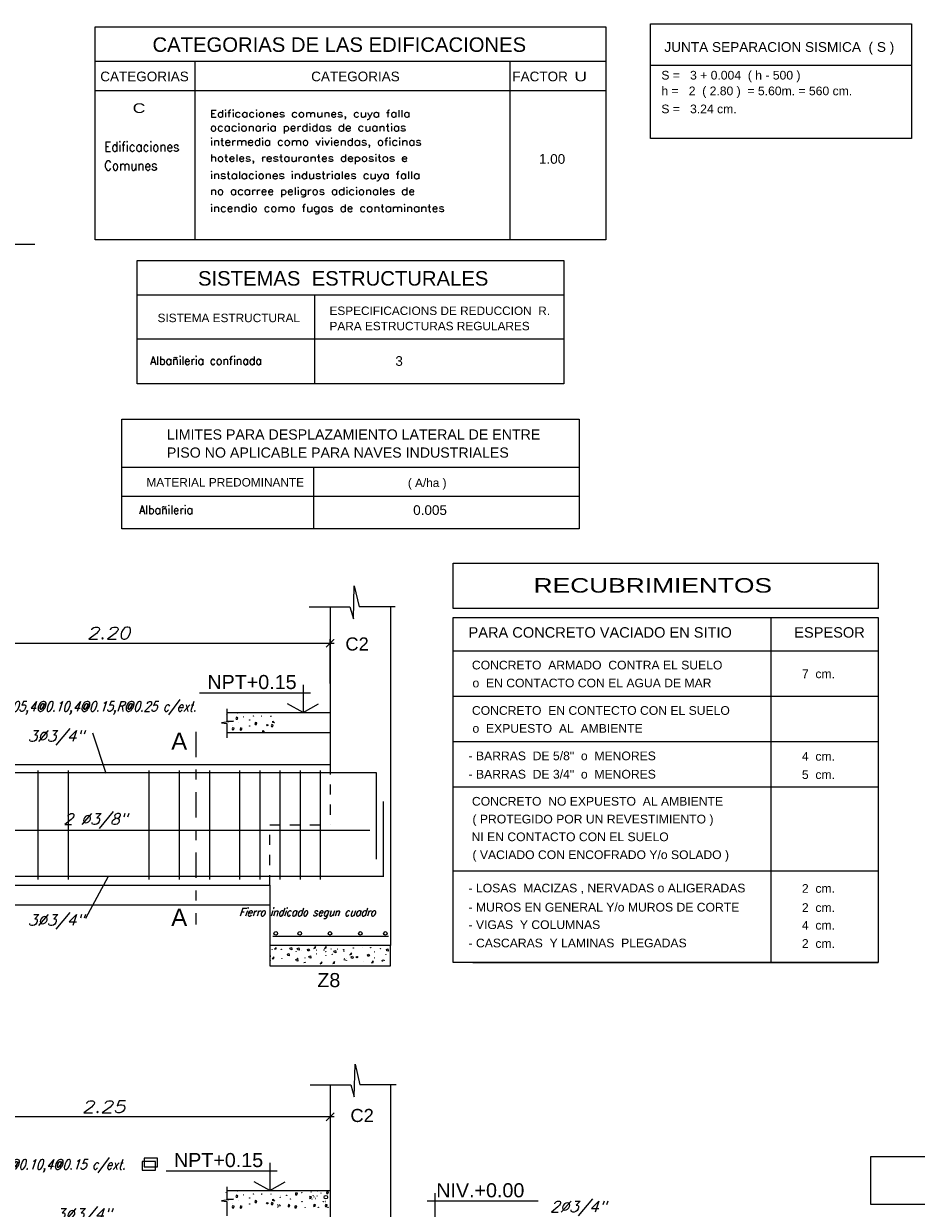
# Model space of a CAD drawing. Header units: metres. Extents: x -11 to 490, y -19 to 215.
# Tile 19 of 73: x 17.69 to 26.55, y -0.16 to 11.61. Entities that reach past the tile are written whole.
import ezdxf
from ezdxf.enums import TextEntityAlignment as Align

# ---------------------------------------------------------------- set-up
doc = ezdxf.new("R2010")
doc.units = ezdxf.units.M
for name, pattern in [('CONTINUA', [0]), ('DASHDOT2', [0.5, 0.25, -0.125, 0, -0.125]), ('DASHED2', [0.375, 0.25, -0.125]), ('HIDDEN', [0.375, 0.25, -0.125])]:
    doc.linetypes.add(name, pattern=pattern)
for name, color, linetype, lineweight in [('ARMADURA', 4, 'Continuous', 25), ('LAYER2', 1, 'Continuous', 20), ('Layer4', 4, 'Continuous', 25), ('MURO OK', 5, 'Continuous', 80), ('Pluma Nº 0.1', 1, 'Continuous', 9), ('TEXTO', 14, 'Continuous', 40)]:
    doc.layers.add(name, color=color, linetype=linetype, lineweight=lineweight)
for name, color, linetype in [('CIMENTACION', 7, 'Continuous'), ('COTAS-01', 1, 'Continuous'), ('ESTRIBOS', 3, 'DASHED2'), ('FIERRO', 5, 'Continuous'), ('LAYER1', 1, 'Continuous'), ('LAYER8', 21, 'Continuous'), ('TEXTOS-CHICOS-03', 3, 'Continuous'), ('VIGAS', 2, 'Continuous')]:
    doc.layers.add(name, color=color, linetype=linetype)
doc.layers.add('PLUMA 0.8', color=7, linetype='Continuous', lineweight=80, true_color=0x2e2e2e)
doc.layers.add('VIGAS DE CIMENTACION', color=6, linetype='Continuous', lineweight=30, true_color=0xff00ff)
doc.styles.add('ARIAL', font='arial.ttf', dxfattribs={"width": 0.95})
doc.styles.add('ARIALREG', font='arial.ttf')
doc.styles.add('INDICACIONES', font='romans.shx', dxfattribs={"width": 1.2, "oblique": 15})
doc.styles.add('R120-25', font='ROMANS.SHX', dxfattribs={"width": 1.3, "height": 0.06})
doc.styles.add('SANSSERIFBOLD', font='arial.ttf')
doc.styles.add('STYLE5', font='romans.shx', dxfattribs={"width": 0.8})
doc.styles.add('ZOILA', font='arial.ttf', dxfattribs={"oblique": 0.01})
doc.dimstyles.new('PLANTA-25', dxfattribs={"dimtxt": 0.085, "dimasz": 0.045, "dimexe": 0.04, "dimexo": 0.02, "dimgap": 0.018, "dimtad": 1, "dimtih": 1, "dimtoh": 1, "dimlfac": 0.5, "dimzin": 4, "dimdsep": 46, "dimtxsty": 'INDICACIONES', "dimblk": 'ARCHTICK', "dimcen": 0, "dimdle": 0.04, "dimclrd": 1, "dimclre": 1, "dimclrt": 3, "dimadec": 0, "dimazin": 0, "dimtfac": 1, "dimtmove": 2, "dimatfit": 3, "dimfxl": 1, "dimtolj": 1, "dimtzin": 4, "dimlwd": 5, "dimlwe": 5, "dimarcsym": 0})

# ---------------------------------------------------------------- blocks, each defined once
blk = doc.blocks.new('_ARCHTICK')
at = {"color": 0, "linetype": 'ByBlock', "const_width": 0.15}
blk.add_lwpolyline([(-0.5, -0.5), (0.5, 0.5)], dxfattribs=at)
blk = doc.blocks.new('*D400')
at = {"layer": 'Defpoints', "color": 0, "lineweight": 5, "ltscale": 0.25, "transparency": 16777216}
for p in [(16.229, 1.067), (20.729, 1.067), (16.229, 0.75)]:
    blk.add_point(p, dxfattribs=at)
at = {"layer": 'Pluma Nº 0.1', "color": 1, "lineweight": 5, "ltscale": 0.25, "transparency": 16777216}
for p, q in [((16.229, 1.047), (16.229, 0.71)), ((20.729, 1.047), (20.729, 0.71)), ((20.769, 0.75), (16.189, 0.75))]:
    blk.add_line(p, q, dxfattribs=at)
at = {"layer": 'Pluma Nº 0.1', "color": 1, "lineweight": 5, "ltscale": 0.25, "transparency": 16777216, "xscale": 0.08, "yscale": 0.08, "zscale": 0.08, "rotation": 180}
blk.add_blockref('_ARCHTICK', (16.229, 0.75), dxfattribs=at)
at = {"layer": 'Pluma Nº 0.1', "color": 1, "lineweight": 5, "ltscale": 0.25, "transparency": 16777216, "xscale": 0.08, "yscale": 0.08, "zscale": 0.08}
blk.add_blockref('_ARCHTICK', (20.729, 0.75), dxfattribs=at)
at = {"layer": 'Pluma Nº 0.1', "color": 3, "ltscale": 0.25, "transparency": 16777216, "insert": (18.479, 0.85), "char_height": 0.12, "attachment_point": 5, "style": 'INDICACIONES'}
blk.add_mtext('\\A1;2.25', dxfattribs=at)
blk = doc.blocks.new('*D407')
at = {"layer": 'Defpoints', "color": 0, "lineweight": 5, "ltscale": 0.25, "transparency": 16777216}
for p in [(20.729, 5.455), (16.329, 5.034), (20.729, 5.034)]:
    blk.add_point(p, dxfattribs=at)
at = {"layer": 'Pluma Nº 0.1', "color": 1, "lineweight": 5, "ltscale": 0.25, "transparency": 16777216}
for p, q in [((16.289, 5.455), (20.769, 5.455)), ((16.329, 5.054), (16.329, 5.495)), ((20.729, 5.054), (20.729, 5.495))]:
    blk.add_line(p, q, dxfattribs=at)
at = {"layer": 'Pluma Nº 0.1', "color": 1, "lineweight": 5, "ltscale": 0.25, "transparency": 16777216, "xscale": 0.08, "yscale": 0.08, "zscale": 0.08, "rotation": 180}
blk.add_blockref('_ARCHTICK', (16.329, 5.455), dxfattribs=at)
at = {"layer": 'Pluma Nº 0.1', "color": 1, "lineweight": 5, "ltscale": 0.25, "transparency": 16777216, "xscale": 0.08, "yscale": 0.08, "zscale": 0.08}
blk.add_blockref('_ARCHTICK', (20.729, 5.455), dxfattribs=at)
at = {"layer": 'Pluma Nº 0.1', "color": 3, "ltscale": 0.25, "transparency": 16777216, "insert": (18.529, 5.555), "char_height": 0.12, "attachment_point": 5, "style": 'INDICACIONES'}
blk.add_mtext('\\A1;2.20', dxfattribs=at)

msp = doc.modelspace()

# ---------------------------------------------------------------- linework, layer by layer
at = {"layer": 'ARMADURA', "color": 1, "linetype": 'Continuous', "lineweight": 5}
for p, q in [((18.37, 4.564), (18.5, 4.165)), ((18.302, 2.723), (18.529, 3.141))]:
    msp.add_line(p, q, dxfattribs=at)
at = {"layer": 'ARMADURA', "color": 4, "linetype": 'DASHDOT2', "lineweight": 5}
msp.add_line((19.394, 4.574), (19.394, 2.659), dxfattribs=at)
at = {"layer": 'CIMENTACION', "color": 9, "linetype": 'Continuous', "lineweight": 18}
for p, q in [((19.703, 4.766), (20.729, 4.766)), ((19.703, 4.566), (20.729, 4.566)), ((19.703, 0.017), (20.729, 0.017))]:
    msp.add_line(p, q, dxfattribs=at)
at = {"layer": 'CIMENTACION', "color": 8, "linetype": 'Continuous', "lineweight": 5}
for p, q in [((19.799, 4.72), (19.794, 4.708)), ((19.794, 4.708), (19.796, 4.699)), ((19.813, 4.714), (19.799, 4.72)), ((19.809, 4.7), (19.813, 4.714)), ((19.761, 4.615), (19.757, 4.603)), ((19.757, 4.603), (19.758, 4.594)), ((19.758, 4.594), (19.772, 4.596)), ((19.776, 4.61), (19.761, 4.615)), ((19.772, 4.596), (19.776, 4.61)), ((19.796, 4.699), (19.809, 4.7)), ((19.84, 4.613), (19.835, 4.601)), ((19.835, 4.601), (19.837, 4.592)), ((19.837, 4.592), (19.85, 4.593)), ((19.854, 4.607), (19.84, 4.613)), ((19.85, 4.593), (19.854, 4.607)), ((19.987, 4.668), (19.982, 4.656)), ((19.982, 4.656), (19.984, 4.647)), ((19.984, 4.647), (19.997, 4.648)), ((20.001, 4.662), (19.987, 4.668)), ((19.997, 4.648), (20.001, 4.662)), ((20.149, 4.647), (20.144, 4.635)), ((20.144, 4.635), (20.146, 4.626)), ((20.146, 4.626), (20.159, 4.628)), ((20.163, 4.642), (20.149, 4.647)), ((20.159, 4.628), (20.163, 4.642)), ((20.16, 4.667), (20.16, 4.681)), ((20.16, 4.681), (20.177, 4.662)), ((20.177, 4.662), (20.16, 4.667)), ((20.062, 4.573), (20.062, 4.588)), ((20.062, 4.588), (20.079, 4.569)), ((20.079, 4.569), (20.062, 4.573)), ((20.698, 0.008), (20.693, -0.004)), ((20.712, 0.003), (20.698, 0.008)), ((20.708, -0.012), (20.712, 0.003)), ((19.799, -0.029), (19.794, -0.041)), ((19.794, -0.041), (19.796, -0.05)), ((19.796, -0.05), (19.809, -0.049)), ((19.813, -0.034), (19.799, -0.029)), ((19.809, -0.049), (19.813, -0.034)), ((19.987, -0.081), (19.982, -0.093)), ((19.982, -0.093), (19.984, -0.102)), ((19.984, -0.102), (19.997, -0.101)), ((20.001, -0.087), (19.987, -0.081)), ((19.997, -0.101), (20.001, -0.087)), ((20.149, -0.102), (20.144, -0.113)), ((20.144, -0.113), (20.146, -0.123)), ((20.163, -0.107), (20.149, -0.102)), ((20.159, -0.121), (20.163, -0.107)), ((20.16, -0.082), (20.16, -0.068)), ((20.16, -0.068), (20.177, -0.087)), ((20.177, -0.087), (20.16, -0.082)), ((20.389, -0.004), (20.385, -0.016)), ((20.385, -0.016), (20.386, -0.025)), ((20.386, -0.025), (20.4, -0.024)), ((20.404, -0.01), (20.389, -0.004)), ((20.4, -0.024), (20.404, -0.01)), ((20.529, -0.041), (20.524, -0.052)), ((20.524, -0.052), (20.526, -0.062)), ((20.526, -0.062), (20.539, -0.06)), ((20.543, -0.046), (20.529, -0.041)), ((20.539, -0.06), (20.543, -0.046)), ((20.693, -0.004), (20.695, -0.013)), ((20.695, -0.013), (20.708, -0.012)), ((19.761, -0.134), (19.757, -0.145)), ((19.757, -0.145), (19.758, -0.155)), ((19.758, -0.155), (19.772, -0.153)), ((19.776, -0.139), (19.761, -0.134)), ((19.772, -0.153), (19.776, -0.139)), ((19.84, -0.136), (19.835, -0.148)), ((19.835, -0.148), (19.837, -0.157)), ((19.837, -0.157), (19.85, -0.156)), ((19.854, -0.141), (19.84, -0.136)), ((19.85, -0.156), (19.854, -0.141)), ((20.146, -0.123), (20.159, -0.121)), ((20.21, -0.141), (20.21, -0.14)), ((20.21, -0.14), (20.21, -0.14)), ((20.228, -0.124), (20.227, -0.123)), ((20.316, -0.122), (20.312, -0.134)), ((20.312, -0.134), (20.313, -0.144)), ((20.313, -0.144), (20.327, -0.142)), ((20.33, -0.128), (20.316, -0.122)), ((20.327, -0.142), (20.33, -0.128)), ((20.382, -0.134), (20.378, -0.145)), ((20.378, -0.145), (20.379, -0.155)), ((20.379, -0.155), (20.393, -0.153)), ((20.397, -0.139), (20.382, -0.134)), ((20.393, -0.153), (20.397, -0.139)), ((20.57, -0.12), (20.565, -0.131)), ((20.565, -0.131), (20.567, -0.141)), ((20.567, -0.141), (20.58, -0.139)), ((20.584, -0.125), (20.57, -0.12)), ((20.58, -0.139), (20.584, -0.125)), ((20.685, -0.12), (20.68, -0.132)), ((20.68, -0.132), (20.682, -0.141)), ((20.682, -0.141), (20.695, -0.14)), ((20.699, -0.125), (20.685, -0.12)), ((20.695, -0.14), (20.699, -0.125))]:
    msp.add_line(p, q, dxfattribs=at)
at = {"layer": 'CIMENTACION', "color": 1, "linetype": 'HIDDEN', "lineweight": 5, "ltscale": 0.35}
msp.add_line((20.729, 4.251), (20.729, 3.651), dxfattribs=at)
at = {"layer": 'CIMENTACION', "color": 9, "linetype": 'Continuous', "lineweight": 5}
for p, q in [((17.827, 4.19), (17.827, 3.106)), ((18.127, 4.19), (18.127, 3.106)), ((18.93, 4.19), (18.93, 3.106)), ((19.23, 4.19), (19.23, 3.106)), ((19.53, 4.19), (19.53, 3.106)), ((19.83, 4.19), (19.83, 3.106)), ((20.03, 4.19), (20.03, 3.106)), ((20.23, 4.19), (20.23, 3.106)), ((20.43, 4.19), (20.43, 3.106)), ((20.63, 4.19), (20.63, 3.106))]:
    msp.add_line(p, q, dxfattribs=at)
at = {"layer": 'CIMENTACION', "color": 4, "linetype": 'Continuous', "lineweight": 5}
msp.add_line((9.573, 3.596), (21.125, 3.596), dxfattribs=at)
at = {"layer": 'CIMENTACION', "color": 144, "linetype": 'Continuous', "lineweight": 9}
for p, q in [((20.193, 2.433), (20.176, 2.414)), ((20.176, 2.414), (20.193, 2.418)), ((20.193, 2.418), (20.193, 2.433)), ((20.305, 2.366), (20.319, 2.372)), ((20.309, 2.352), (20.305, 2.366)), ((20.319, 2.372), (20.324, 2.36)), ((20.324, 2.36), (20.322, 2.35)), ((20.33, 2.425), (20.344, 2.43)), ((20.334, 2.411), (20.33, 2.425)), ((20.348, 2.409), (20.334, 2.411)), ((20.344, 2.43), (20.349, 2.419)), ((20.349, 2.419), (20.348, 2.409)), ((20.403, 2.421), (20.418, 2.427)), ((20.407, 2.407), (20.403, 2.421)), ((20.421, 2.405), (20.407, 2.407)), ((20.418, 2.427), (20.422, 2.415)), ((20.422, 2.415), (20.421, 2.405)), ((20.505, 2.412), (20.519, 2.418)), ((20.509, 2.398), (20.505, 2.412)), ((20.522, 2.397), (20.509, 2.398)), ((20.519, 2.418), (20.523, 2.406)), ((20.523, 2.406), (20.522, 2.397)), ((20.584, 2.442), (20.567, 2.423)), ((20.567, 2.423), (20.584, 2.428)), ((20.584, 2.428), (20.584, 2.442)), ((20.691, 2.441), (20.673, 2.422)), ((20.673, 2.422), (20.691, 2.427)), ((20.691, 2.427), (20.691, 2.441)), ((20.767, 2.395), (20.782, 2.401)), ((20.771, 2.381), (20.767, 2.395)), ((20.785, 2.379), (20.771, 2.381)), ((20.782, 2.401), (20.786, 2.389)), ((20.786, 2.389), (20.785, 2.379)), ((20.941, 2.378), (20.924, 2.359)), ((20.924, 2.359), (20.941, 2.364)), ((20.941, 2.364), (20.941, 2.378)), ((21.1, 2.36), (21.114, 2.365)), ((21.104, 2.345), (21.1, 2.36)), ((21.114, 2.365), (21.119, 2.353)), ((21.288, 2.412), (21.302, 2.417)), ((21.292, 2.398), (21.288, 2.412)), ((21.305, 2.396), (21.292, 2.398)), ((21.302, 2.417), (21.307, 2.405)), ((21.307, 2.405), (21.305, 2.396)), ((20.17, 2.338), (20.153, 2.319)), ((20.153, 2.319), (20.17, 2.324)), ((20.17, 2.324), (20.17, 2.338)), ((20.322, 2.35), (20.309, 2.352)), ((20.39, 2.313), (20.404, 2.319)), ((20.394, 2.299), (20.39, 2.313)), ((20.407, 2.297), (20.394, 2.299)), ((20.404, 2.319), (20.409, 2.307)), ((20.409, 2.307), (20.407, 2.297)), ((20.467, 2.282), (20.484, 2.286)), ((20.519, 2.342), (20.533, 2.348)), ((20.523, 2.328), (20.519, 2.342)), ((20.536, 2.326), (20.523, 2.328)), ((20.533, 2.348), (20.538, 2.336)), ((20.538, 2.336), (20.536, 2.326)), ((20.647, 2.29), (20.63, 2.271)), ((20.63, 2.271), (20.647, 2.275)), ((20.647, 2.275), (20.647, 2.29)), ((20.772, 2.291), (20.755, 2.272)), ((20.755, 2.272), (20.772, 2.277)), ((20.772, 2.277), (20.772, 2.291)), ((20.873, 2.322), (20.874, 2.323)), ((20.891, 2.305), (20.891, 2.306)), ((20.891, 2.306), (20.891, 2.306)), ((20.938, 2.339), (20.952, 2.345)), ((20.942, 2.325), (20.938, 2.339)), ((20.955, 2.323), (20.942, 2.325)), ((20.952, 2.345), (20.957, 2.333)), ((20.957, 2.333), (20.955, 2.323)), ((21.117, 2.344), (21.104, 2.345)), ((21.119, 2.353), (21.117, 2.344)), ((21.157, 2.298), (21.14, 2.279)), ((21.14, 2.279), (21.157, 2.284)), ((21.157, 2.284), (21.157, 2.298)), ((21.247, 2.305), (21.261, 2.31)), ((21.251, 2.291), (21.247, 2.305)), ((21.261, 2.31), (21.266, 2.298))]:
    msp.add_line(p, q, dxfattribs=at)
at = {"layer": 'CIMENTACION', "color": 1, "linetype": 'HIDDEN', "lineweight": 5, "ltscale": 0.35}
msp.add_lwpolyline([(20.129, 3.051), (20.129, 3.651), (20.729, 3.651)], dxfattribs=at)
at = {"layer": 'CIMENTACION', "color": 1, "linetype": 'Continuous', "lineweight": 5}
for centre in [(19.696, 4.746), (19.696, -0.003)]:
    msp.add_circle(centre, 0.000981, dxfattribs=at)
at = {"layer": 'CIMENTACION', "color": 8, "linetype": 'Continuous', "lineweight": 5}
for centre, radius in [((19.811, 4.763), 0.000981), ((19.87, 4.723), 0.000981), ((19.969, 4.732), 0.000981), ((20.05, 4.73), 0.000981), ((20.141, 4.729), 0.000981), ((19.763, 4.641), 0.000237), ((19.819, 4.664), 0.000981), ((19.93, 4.692), 0.000981), ((19.93, 4.632), 0.000981), ((20.105, 4.64), 0.0065), ((19.811, 0.014), 0.000981), ((20.462, 0.019), 0.000981), ((20.541, 0.002), 0.000981), ((20.544, 0.014), 0.000981), ((20.606, 0.014), 0.000981), ((20.624, 0.011), 0.000981), ((19.763, -0.108), 0.000237), ((19.819, -0.085), 0.000981), ((19.87, -0.026), 0.000981), ((19.93, -0.057), 0.000981), ((19.93, -0.117), 0.000981), ((19.969, -0.017), 0.000981), ((20.05, -0.018), 0.000981), ((20.105, -0.109), 0.0065), ((20.141, -0.019), 0.000981), ((20.234, -0.051), 0.000981), ((20.236, -0.036), 0.000981), ((20.297, -0.031), 0.000981), ((20.337, -0.066), 0.000981), ((20.447, -0.003), 0.000981), ((20.45, -0.093), 0.000981), ((20.549, -0.069), 0.000981), ((20.561, -0.034), 0.000981), ((20.569, -0.045), 0.000981), ((20.585, -0.062), 0.000981), ((20.6, -0.037), 0.000981), ((20.638, -0.009), 0.000981), ((20.662, -0.093), 0.000981), ((20.682, -0.092), 0.000981), ((20.208, -0.124), 0.000237), ((20.209, -0.146), 0.000981), ((20.218, -0.13), 0.000239), ((20.222, -0.138), 0.000981), ((20.234, -0.134), 0.000981), ((20.481, -0.149), 0.000981), ((20.612, -0.149), 0.000981), ((20.708, -0.149), 0.000981)]:
    msp.add_circle(centre, radius, dxfattribs=at)
at = {"layer": 'CIMENTACION', "color": 144, "linetype": 'Continuous', "lineweight": 9}
for centre, radius in [((20.153, 2.413), 0.000981), ((20.245, 2.413), 0.000981), ((20.392, 2.393), 0.000981), ((20.412, 2.405), 0.000981), ((20.448, 2.405), 0.000981), ((20.595, 2.405), 0.000981), ((20.595, 2.369), 0.000981), ((20.668, 2.407), 0.000981), ((20.685, 2.391), 0.000981), ((20.687, 2.354), 0.000981), ((20.739, 2.416), 0.000981), ((20.751, 2.363), 0.000981), ((20.804, 2.415), 0.000981), ((20.864, 2.41), 0.000981), ((20.866, 2.396), 0.000981), ((20.96, 2.427), 0.000981), ((21.051, 2.428), 0.000981), ((21.132, 2.43), 0.000981), ((21.171, 2.389), 0.000981), ((21.231, 2.421), 0.000981), ((21.282, 2.361), 0.000981), ((20.134, 2.305), 0.000981), ((20.138, 2.345), 0.000981), ((20.249, 2.321), 0.000981), ((20.392, 2.309), 0.000981), ((20.404, 2.325), 0.000981), ((20.479, 2.329), 0.000981), ((20.488, 2.286), 0.000981), ((20.866, 2.312), 0.000981), ((20.879, 2.308), 0.000981), ((20.883, 2.317), 0.000239), ((20.892, 2.3), 0.000981), ((20.893, 2.322), 0.000237), ((20.995, 2.337), 0.0065), ((21.06, 2.289), 0.000981), ((21.171, 2.329), 0.000981)]:
    msp.add_circle(centre, radius, dxfattribs=at)
at = {"layer": 'COTAS-01', "color": 1, "linetype": 'Continuous', "lineweight": 5}
for p, q in [((18.394, 11.236), (23.467, 11.236)), ((19.384, 11.236), (19.384, 9.461)), ((22.513, 11.236), (22.513, 9.461)), ((23.91, 11.198), (26.502, 11.198)), ((18.394, 10.944), (23.467, 10.944)), ((18.812, 8.914), (23.05, 8.914)), ((20.575, 8.914), (20.575, 8.031)), ((18.812, 8.479), (23.05, 8.479)), ((18.659, 7.205), (23.203, 7.205)), ((20.564, 7.205), (20.564, 6.591)), ((18.659, 6.916), (23.203, 6.916)), ((25.106, 5.711), (25.106, 2.281)), ((21.951, 5.38), (26.174, 5.38)), ((21.951, 4.929), (26.174, 4.929)), ((21.951, 4.479), (26.174, 4.479)), ((21.951, 4.028), (26.174, 4.028)), ((21.951, 3.193), (26.174, 3.193)), ((22.145, 2.281), (26.174, 2.281))]:
    msp.add_line(p, q, dxfattribs=at)
at = {"layer": 'COTAS-01', "color": 8, "linetype": 'Continuous', "lineweight": 5}
msp.add_line((23.203, 7.679), (23.203, 6.591), dxfattribs=at)
for points in [[(18.394, 11.578), (23.467, 11.578), (23.467, 9.461), (18.394, 9.461)], [(23.91, 11.609), (26.502, 11.609), (26.502, 10.467), (23.91, 10.467)], [(18.812, 9.256), (23.05, 9.256), (23.05, 8.031), (18.812, 8.031)], [(18.659, 7.679), (23.203, 7.679), (23.203, 6.591), (18.659, 6.591)], [(21.951, 6.251), (26.174, 6.251), (26.174, 5.799), (21.951, 5.799)], [(21.951, 5.711), (26.174, 5.711), (26.174, 2.281), (21.951, 2.281)]]:
    msp.add_lwpolyline(points, close=True, dxfattribs=at)
at = {"layer": 'ESTRIBOS', "color": 9, "linetype": 'Continuous', "lineweight": 5}
for points in [[(18.994, 0.305), (18.863, 0.305), (18.863, 0.219), (18.994, 0.219)], [(19.014, 0.338), (18.883, 0.338), (18.883, 0.252), (19.014, 0.252)]]:
    msp.add_lwpolyline(points, close=True, dxfattribs=at)
at = {"layer": 'FIERRO', "color": 4, "linetype": 'Continuous', "lineweight": 5}
for p, q in [((21.19, 4.166), (9.469, 4.166)), ((21.19, 3.308), (21.19, 4.166)), ((21.26, 3.135), (21.26, 3.882)), ((21.26, 3.136), (9.399, 3.136))]:
    msp.add_line(p, q, dxfattribs=at)
at = {"layer": 'FIERRO', "color": 4, "linetype": 'Continuous', "lineweight": 20}
msp.add_line((21.308, 2.541), (20.16, 2.541), dxfattribs=at)
for centre in [(20.189, 2.572), (20.428, 2.572), (20.728, 2.572), (21.029, 2.572), (21.277, 2.572)]:
    msp.add_circle(centre, 0.018, dxfattribs=at)
at = {"layer": 'LAYER1', "color": 1, "linetype": 'CONTINUA', "lineweight": 5}
for p, q in [((20.96, 5.697), (20.968, 6.023)), ((20.968, 6.023), (21.016, 5.816)), ((20.522, 5.816), (20.925, 5.816)), ((20.925, 5.816), (20.96, 5.697)), ((21.375, 5.816), (21.016, 5.816)), ((20.969, 0.948), (20.977, 1.274)), ((20.977, 1.274), (21.025, 1.067)), ((20.531, 1.067), (20.934, 1.067)), ((20.934, 1.067), (20.969, 0.948)), ((21.384, 1.067), (21.025, 1.067))]:
    msp.add_line(p, q, dxfattribs=at)
at = {"layer": 'Layer4', "color": 9, "linetype": 'Continuous', "lineweight": 9}
msp.add_lwpolyline([(26.097, -0.118), (32.569, -0.118), (32.569, 0.353), (26.097, 0.353)], close=True, dxfattribs=at)
at = {"layer": 'MURO OK', "color": 1, "linetype": 'Continuous', "lineweight": 5}
for p, q in [((17.797, 9.417), (16.693, 9.417)), ((19.432, 4.962), (20.535, 4.962)), ((20.461, 5.04), (20.461, 4.766)), ((19.703, 4.803), (19.703, 4.681)), ((19.768, 4.681), (19.65, 4.663)), ((19.65, 4.663), (19.703, 4.657)), ((19.703, 4.681), (19.768, 4.681)), ((19.703, 4.657), (19.703, 4.514)), ((20.129, 0.292), (20.129, 0.017)), ((19.1, 0.213), (20.204, 0.213)), ((19.703, 0.054), (19.703, -0.068)), ((19.768, -0.068), (19.65, -0.086)), ((19.65, -0.086), (19.703, -0.092)), ((19.703, -0.068), (19.768, -0.068)), ((19.703, -0.092), (19.703, -0.234)), ((22.797, -0.087), (21.693, -0.087)), ((21.768, -0.008), (21.768, -0.283))]:
    msp.add_line(p, q, dxfattribs=at)
at = {"layer": 'MURO OK', "color": 3, "linetype": 'Continuous', "lineweight": 5}
for p, q in [((20.461, 4.766), (20.307, 4.852)), ((20.461, 4.766), (20.615, 4.852)), ((20.129, 0.017), (19.975, 0.103)), ((20.129, 0.017), (20.283, 0.103))]:
    msp.add_line(p, q, dxfattribs=at)
at = {"layer": 'VIGAS', "color": 8, "linetype": 'Continuous', "lineweight": 5}
msp.add_circle((20.687, -0.049), 0.0174, dxfattribs=at)
at = {"layer": 'VIGAS DE CIMENTACION', "color": 3, "linetype": 'Continuous', "lineweight": 18}
for p, q in [((20.729, 5.816), (20.729, 4.251)), ((21.329, 5.816), (21.329, 2.451)), ((16.329, 4.251), (20.729, 4.251)), ((17.377, 3.051), (20.129, 3.051)), ((20.129, 3.051), (20.129, 2.451)), ((21.329, 2.451), (20.129, 2.451)), ((20.729, 1.068), (20.729, -0.498)), ((21.329, 1.068), (21.329, -2.298))]:
    msp.add_line(p, q, dxfattribs=at)
at = {"layer": 'VIGAS DE CIMENTACION', "color": 251, "linetype": 'Continuous', "lineweight": 5}
msp.add_line((20.129, 2.851), (17.377, 2.851), dxfattribs=at)
at = {"layer": 'VIGAS DE CIMENTACION', "color": 8, "linetype": 'Continuous', "lineweight": 5}
msp.add_lwpolyline([(21.329, 2.451), (20.129, 2.451), (20.129, 2.251), (21.329, 2.251)], close=True, dxfattribs=at)

# ---------------------------------------------------------------- texts
at = {"layer": 'LAYER2', "color": 4, "linetype": 'Continuous', "style": 'ARIALREG'}
for s, p in [('NPT+0.15', (19.51, 4.999)), ('NPT+0.15', (19.178, 0.25)), ('NIV.+0.00', (21.783, -0.05))]:
    msp.add_text(s, height=0.14, dxfattribs=at).set_placement(p)
at = {"layer": 'LAYER2', "color": 7, "linetype": 'Continuous', "style": 'ARIALREG'}
for p in [(19.151, 4.396), (19.151, 2.646)]:
    msp.add_text('A', height=0.17, dxfattribs=at).set_placement(p)
at = {"layer": 'LAYER8', "color": 1, "style": 'SANSSERIFBOLD'}
msp.add_text('Z8', height=0.14, dxfattribs=at).set_placement((20.602, 2.038))
at = {"layer": 'PLUMA 0.8', "color": 4, "linetype": 'Continuous', "lineweight": 25, "style": 'ZOILA', "oblique": 0.01}
for p in [(20.997, 5.382), (21.047, 0.698)]:
    msp.add_text('C2', height=0.13, dxfattribs=at).set_placement(p, align=Align.CENTER)
at = {"layer": 'TEXTO', "color": 2, "linetype": 'Continuous', "lineweight": 5, "ltscale": 8, "style": 'STYLE5', "oblique": 18}
for s, height, width, p in [('1Ø3/8" :1@0.05,4@0.10,4@0.15,R@0.25 c/ext.', 0.1, 0.8, (18.104, 4.877)), ('Fierro indicado segun cuadro', 0.08, 0.85, (20.503, 2.824)), ('1Ø3/8" :1@0.05,4@0.10,4@0.15 c/ext.', 0.1, 0.8, (17.62, 0.327))]:
    msp.add_text(s, height=height, rotation=0, dxfattribs=dict(at, width=width)).set_placement(p, align=Align.TOP_CENTER)
at = {"layer": 'TEXTO', "color": 3, "linetype": 'Continuous', "lineweight": 9, "ltscale": 8, "style": 'STYLE5', "oblique": 18}
for s, p in [('3Ø3/4"', (18.004, 4.587)), ('2 Ø3/8" ', (18.434, 3.762)), ('3Ø3/4"', (18.004, 2.759)), ('3Ø3/4"', (18.278, -0.162))]:
    msp.add_text(s, height=0.11, rotation=360, dxfattribs=at).set_placement(p, align=Align.TOP_CENTER)
at = {"layer": 'TEXTO', "color": 9, "linetype": 'Continuous', "lineweight": 9, "ltscale": 8, "style": 'STYLE5', "oblique": 18}
msp.add_text('2%%C3/4"', height=0.11, rotation=0, dxfattribs=at).set_placement((22.914, -0.197))
at = {"layer": 'TEXTOS-CHICOS-03', "color": 7, "linetype": 'ByBlock', "style": 'ARIAL'}
for s, height, p in [('CATEGORIAS DE LAS EDIFICACIONES', 0.144, (18.965, 11.329)), ('JUNTA SEPARACION SISMICA  ( S )', 0.09677, (24.049, 11.329)), ('CATEGORIAS', 0.096, (18.446, 11.037)), ('CATEGORIAS', 0.096, (20.541, 11.037)), ('FACTOR  ', 0.096, (22.539, 11.037)), ('S =   3 + 0.004  ( h - 500 )', 0.0864, (24.019, 11.054)), ('h =   2  ( 2.80 )  = 5.60m. = 560 cm.', 0.0864, (24.019, 10.898)), ('S =   3.24 cm.', 0.0864, (24.019, 10.719)), ('1.00', 0.096, (22.803, 10.217)), ('SISTEMAS  ESTRUCTURALES', 0.144, (19.417, 9.007)), ('SISTEMA ESTRUCTURAL', 0.084, (19.015, 8.644)), ('ESPECIFICACIONS DE REDUCCION  R.', 0.084, (20.723, 8.715)), ('PARA ESTRUCTURAS REGULARES', 0.084, (20.723, 8.563)), ('3', 0.096, (21.377, 8.21)), ('LIMITES PARA DESPLAZAMIENTO LATERAL DE ENTRE', 0.1008, (19.108, 7.478)), ('PISO NO APLICABLE PARA NAVES INDUSTRIALES', 0.1008, (19.108, 7.298)), ('MATERIAL PREDOMINANTE', 0.084, (18.905, 7.011)), ('( A/ha )', 0.084, (21.501, 7.006)), ('0.005', 0.096, (21.554, 6.729)), ('PARA CONCRETO VACIADO EN SITIO', 0.10368, (22.104, 5.51)), ('ESPESOR', 0.1037, (25.339, 5.51)), (' CONCRETO  ARMADO  CONTRA EL SUELO', 0.0864, (22.104, 5.194)), ('7  cm.', 0.0864, (25.415, 5.107)), ('o  EN CONTACTO CON EL AGUA DE MAR', 0.0864, (22.143, 5.016)), (' CONCRETO  EN CONTECTO CON EL SUELO ', 0.0864, (22.104, 4.743)), ('o  EXPUESTO  AL  AMBIENTE', 0.0864, (22.143, 4.565)), ('- BARRAS  DE 5/8"  o  MENORES', 0.0864, (22.104, 4.292)), ('4  cm.', 0.0864, (25.415, 4.288)), ('- BARRAS  DE 3/4"  o  MENORES', 0.0864, (22.104, 4.11)), ('5  cm.', 0.0864, (25.415, 4.106)), (' CONCRETO  NO EXPUESTO  AL AMBIENTE', 0.0864, (22.104, 3.841)), ('( PROTEGIDO POR UN REVESTIMIENTO )', 0.0864, (22.143, 3.664)), ('NI EN CONTACTO CON EL SUELO', 0.0864, (22.134, 3.488)), ('( VACIADO CON ENCOFRADO Y/o SOLADO )', 0.0864, (22.143, 3.31)), ('- LOSAS  MACIZAS , NERVADAS o ALIGERADAS', 0.0864, (22.104, 2.979)), ('2  cm.', 0.0864, (25.415, 2.975)), ('- MUROS EN GENERAL Y/o MUROS DE CORTE', 0.0864, (22.104, 2.789)), ('2  cm.', 0.0864, (25.415, 2.785)), ('- VIGAS  Y COLUMNAS  ', 0.0864, (22.104, 2.615)), ('4  cm.', 0.0864, (25.415, 2.61)), ('- CASCARAS  Y LAMINAS  PLEGADAS', 0.0864, (22.104, 2.433)), ('2  cm.', 0.0864, (25.415, 2.428))]:
    msp.add_text(s, height=height, dxfattribs=at).set_placement(p)
at = {"layer": 'TEXTOS-CHICOS-03', "color": 7, "linetype": 'ByBlock', "style": 'ARIAL', "width": 1.3}
for s, p in [('  U', (23.059, 11.037)), ('C', (18.768, 10.722))]:
    msp.add_text(s, height=0.096, dxfattribs=at).set_placement(p)
at = {"layer": 'TEXTOS-CHICOS-03', "color": 2, "linetype": 'ByBlock', "style": 'R120-25'}
for s, height, width, p in [('Edificaciones comunes, cuya falla', 0.072, 1.2, (19.535, 10.679)), ('ocacionaria perdidas de cuantias', 0.072, 1.2, (19.535, 10.542)), ('intermedia como viviendas, oficinas', 0.072, 1.2, (19.535, 10.4)), ('Edificaciones', 0.096, 0.9, (18.485, 10.34)), ('Comunes', 0.096, 0.9, (18.485, 10.152)), ('hoteles, restaurantes depositos e', 0.072, 1.2, (19.535, 10.239)), ('instalaciones industriales cuya falla', 0.072, 1.2, (19.535, 10.068)), ('no acarree peligros adicionales de', 0.072, 1.2, (19.535, 9.91)), ('incendio como fugas de contaminantes', 0.072, 1.2, (19.535, 9.741)), ('Albañileria confinada', 0.084, 0.95, (18.941, 8.22)), ('Albañileria ', 0.084, 0.95, (18.831, 6.738))]:
    msp.add_text(s, height=height, dxfattribs=dict(at, width=width)).set_placement(p)
at = {"layer": 'TEXTOS-CHICOS-03', "color": 4, "linetype": 'ByBlock', "style": 'ARIAL', "width": 1.3}
msp.add_text('RECUBRIMIENTOS', height=0.144, dxfattribs=at).set_placement((22.75, 5.957))

# ---------------------------------------------------------------- dimensions: what is measured, and where the dimension line sits
at = {"layer": 'Pluma Nº 0.1', "ltscale": 0.25}
for base, p1, p2, picture, middle in [((20.729, 5.455), (16.329, 5.034), (20.729, 5.034), '*D407', (18.529, 5.555)), ((16.229, 0.75), (20.729, 1.067), (16.229, 1.067), '*D400', (18.479, 0.85))]:
    dim = msp.add_linear_dim(base=base, p1=p1, p2=p2, angle=180, dimstyle='PLANTA-25', override={"dimtxt": 0.12, "dimasz": 0.08, "dimgap": 0.04}, dxfattribs=at)
    dim.commit()
    dim.dimension.update_dxf_attribs({"geometry": picture, "text_midpoint": middle})

doc.saveas('drawing.dxf')
